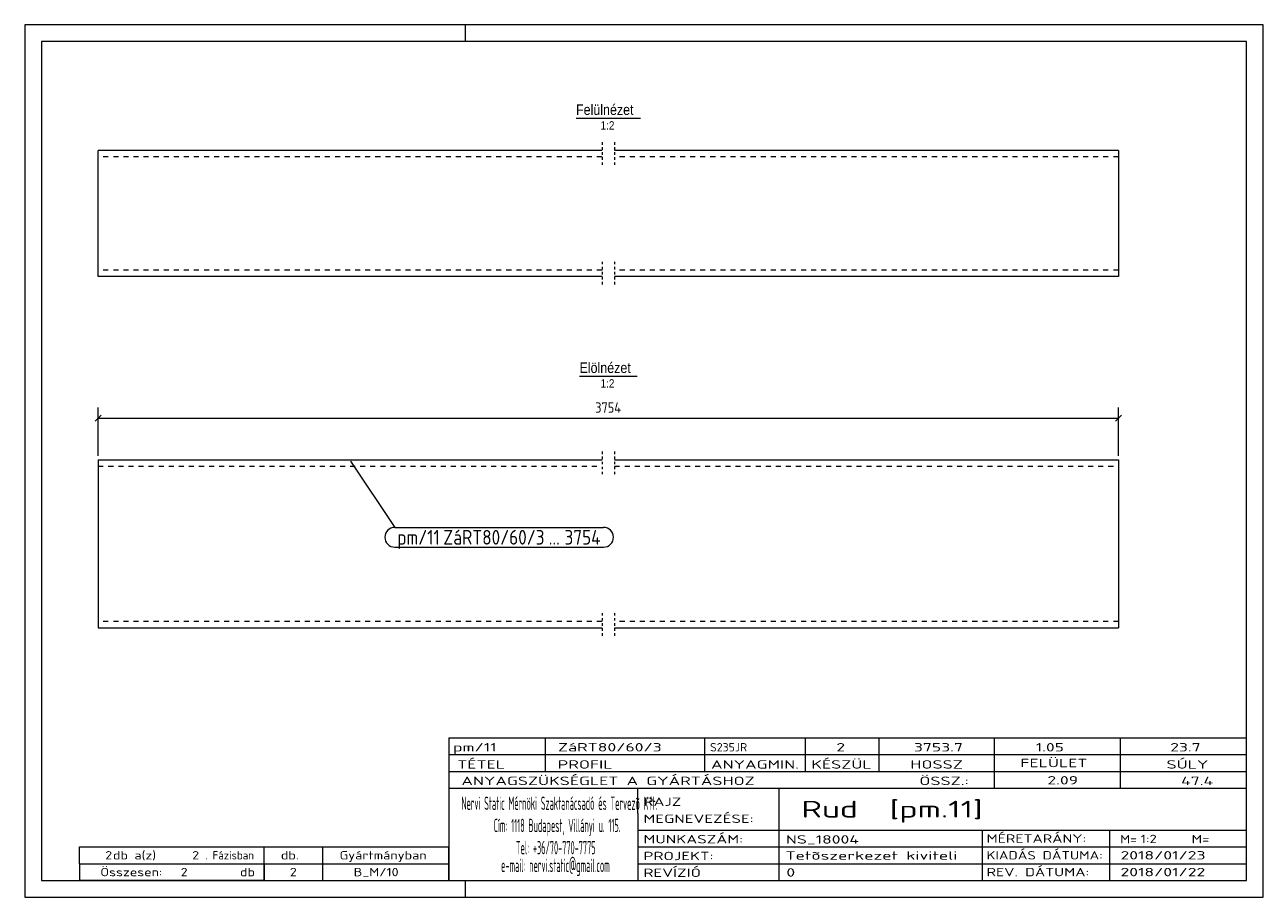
# Model space of a CAD drawing. Header units: millimetres. Extents: x 1 to 296, y 1 to 209.
import ezdxf

# ---------------------------------------------------------------- set-up
doc = ezdxf.new("R2010")
doc.units = ezdxf.units.MM
doc.header["$LTSCALE"] = 0.6
for name, pattern in [('XKITLINE00', [0]), ('XKITLINE01', [4, 1, -1, 1, -1]), ('XKITLINE02', [4, 2, -2])]:
    doc.linetypes.add(name, pattern=pattern)
for name, color, linetype, lineweight in [('DrawingSheet', 5, 'Continuous', 0), ('OtherObjectType', 1, 'Continuous', 0), ('Part', 2, 'Continuous', 0), ('PartMark', 3, 'Continuous', 0), ('Z-DIMENSIONS', 1, 'Continuous', 0)]:
    doc.layers.add(name, color=color, linetype=linetype, lineweight=lineweight)
doc.styles.add('ARIAL', font='ARIAL.TTF')
doc.styles.add('ISOCPEUR', font='ISOCPEUR.TTF')

msp = doc.modelspace()

# ---------------------------------------------------------------- linework, layer by layer
at = {"layer": 'DrawingSheet', "color": 2, "linetype": 'XKITLINE00', "lineweight": 0}
for p, q in [((296, 209), (1, 209)), ((1, 209), (1, 1)), ((106, 205), (106, 209)), ((296, 1), (296, 209)), ((106, 1), (106, 5)), ((1, 1), (296, 1))]:
    msp.add_line(p, q, dxfattribs=at)
at = {"layer": 'DrawingSheet', "color": 3, "linetype": 'XKITLINE00', "lineweight": 0}
for p, q in [((292, 205), (5, 205)), ((5, 205), (5, 5)), ((292, 5), (292, 205)), ((5, 5), (292, 5))]:
    msp.add_line(p, q, dxfattribs=at)
at = {"layer": 'OtherObjectType', "color": 6, "linetype": 'XKITLINE00', "lineweight": 0}
for p, q in [((132.31, 186.75), (147.69, 186.75)), ((133.14, 125.24), (146.86, 125.24))]:
    msp.add_line(p, q, dxfattribs=at)
at = {"layer": 'OtherObjectType', "color": 7, "linetype": 'XKITLINE00', "lineweight": 0}
for p, q in [((102, 39), (292, 39)), ((102, 39), (102, 35)), ((102, 39), (292, 39)), ((125, 35), (125, 39)), ((163, 35), (163, 39)), ((187, 35), (187, 39)), ((204.5, 35), (204.5, 39)), ((232, 35), (232, 39)), ((262, 35), (262, 39)), ((292, 35), (292, 39)), ((102, 35), (292, 35)), ((102, 35), (102, 5)), ((102, 35), (292, 35)), ((125, 31), (125, 35)), ((163, 31), (163, 35)), ((187, 31), (187, 35)), ((204.5, 31), (204.5, 35)), ((232, 31), (232, 35)), ((262, 31), (262, 35)), ((292, 31), (292, 35)), ((102, 31), (292, 31)), ((232, 27), (232, 31)), ((262, 27), (262, 31)), ((292, 27), (292, 31)), ((102, 27), (292, 27)), ((147, 21), (147, 27)), ((180.7, 17), (180.7, 27)), ((292, 21), (292, 27)), ((147, 21), (147, 5)), ((292, 17), (292, 21)), ((147, 17), (292, 17)), ((180.7, 5), (180.7, 17)), ((229.16, 13), (229.16, 17)), ((259.5, 5), (259.5, 17)), ((292, 13), (292, 17)), ((14, 9), (14, 13)), ((14, 13), (58, 13)), ((14, 13), (58, 13)), ((58, 9), (58, 13)), ((58, 13), (102, 13)), ((58, 9), (58, 13)), ((72, 9), (72, 13)), ((102, 9), (102, 13)), ((147, 13), (292, 13)), ((229.16, 5), (229.16, 13)), ((292, 9), (292, 13)), ((14, 9), (58, 9)), ((14, 9), (14, 5)), ((14, 9), (58, 9)), ((58, 9), (58, 5)), ((58, 9), (102, 9)), ((58, 5), (58, 9)), ((72, 5), (72, 9)), ((102, 5), (102, 9)), ((147, 9), (292, 9)), ((292, 5), (292, 9)), ((58, 5), (14, 5)), ((58, 5), (102, 5)), ((102, 5), (292, 5)), ((139.5, 5), (292, 5))]:
    msp.add_line(p, q, dxfattribs=at)
at = {"layer": 'Part', "color": 2, "linetype": 'XKITLINE01', "lineweight": 0}
for p, q in [((138.5, 181), (138.5, 175.49)), ((141.51, 181), (141.51, 175.49)), ((138.5, 152.49), (138.5, 146.99)), ((141.51, 152.49), (141.51, 146.99)), ((138.5, 107.24), (138.5, 101.74)), ((141.51, 107.24), (141.51, 101.74)), ((138.5, 68.74), (138.5, 63.23)), ((141.51, 68.74), (141.51, 63.23))]:
    msp.add_line(p, q, dxfattribs=at)
at = {"layer": 'Part', "color": 2, "linetype": 'XKITLINE00', "lineweight": 0}
for p, q in [((18.5, 148.99), (18.5, 178.99)), ((138.5, 178.99), (18.5, 178.99)), ((261.5, 178.99), (141.5, 178.99)), ((261.5, 178.99), (261.5, 148.99)), ((138.5, 148.99), (18.5, 148.99)), ((261.5, 148.99), (141.5, 148.99)), ((18.5, 105.24), (18.5, 65.24)), ((18.5, 105.24), (138.5, 105.24)), ((141.5, 105.24), (261.5, 105.24)), ((261.5, 105.24), (261.5, 65.24)), ((18.5, 65.24), (138.5, 65.24)), ((141.5, 65.24), (261.5, 65.24))]:
    msp.add_line(p, q, dxfattribs=at)
at = {"layer": 'Part', "color": 7, "linetype": 'XKITLINE02', "lineweight": 0}
for p, q in [((138.5, 177.49), (18.5, 177.49)), ((261.5, 177.49), (141.5, 177.49)), ((138.5, 150.49), (18.5, 150.49)), ((261.5, 150.49), (141.5, 150.49)), ((18.5, 103.74), (138.5, 103.74)), ((141.5, 103.74), (261.5, 103.74)), ((138.5, 66.74), (18.5, 66.74)), ((261.5, 66.74), (141.5, 66.74))]:
    msp.add_line(p, q, dxfattribs=at)
at = {"layer": 'PartMark', "color": 7, "linetype": 'XKITLINE00', "lineweight": 0}
for p, q in [((78.62, 104.99), (89.12, 89.16)), ((89.12, 89.16), (138.89, 89.16)), ((89.12, 84.46), (138.89, 84.46))]:
    msp.add_line(p, q, dxfattribs=at)
for centre, start, end in [((89.12, 86.81), 90, 270), ((138.89, 86.81), 270, 90)]:
    msp.add_arc(centre, 2.35, start, end, dxfattribs=at)
at = {"layer": 'Z-DIMENSIONS', "color": 7, "linetype": 'XKITLINE00', "lineweight": 0}
for p, q in [((19.21, 115.95), (17.79, 114.53)), ((18.5, 106.24), (18.5, 117.74)), ((18.5, 115.24), (261.5, 115.24)), ((262.21, 115.95), (260.79, 114.53)), ((261.5, 106.24), (261.5, 117.74))]:
    msp.add_line(p, q, dxfattribs=at)
at = {"layer": 'Z-DIMENSIONS', "color": 3}
for p in [(18.5, 115.24), (261.5, 115.24)]:
    msp.add_point(p, dxfattribs=at)

# ---------------------------------------------------------------- texts
at = {"layer": 'OtherObjectType', "color": 6, "style": 'ARIAL', "width": 0.85}
for s, height, p in [('Felülnézet', 2.5, (132.31, 187.5)), ('1:2', 2, (138.15, 184)), ('Elölnézet', 2.5, (133.14, 125.99)), ('1:2', 2, (138.15, 122.49))]:
    msp.add_text(s, height=height, dxfattribs=at).set_placement(p)
at = {"layer": 'OtherObjectType', "color": 7, "style": 'ISOCPEUR'}
for s, height, width, p in [('pm/11', 2, 1.525501, (103, 35.76)), ('ZáRT80/60/3', 2, 1.525501, (128, 35.76)), ('S235JR', 2, 1.02, (164.22, 35.76)), ('2', 2, 1.525501, (194.32, 35.76)), ('3753.7', 2, 1.525501, (212.78, 35.76)), ('1.05', 2, 1.525501, (241.81, 35.76)), ('23.7', 2, 1.525501, (273.83, 35.76)), ('TÉTEL', 2, 1.525501, (104, 31.66)), ('PROFIL', 2, 1.525501, (127.96, 31.66)), ('ANYAGMIN.', 2, 1.525501, (164.47, 31.66)), ('KÉSZÜL', 2, 1.525501, (188.37, 31.66)), ('HOSSZ', 2, 1.525501, (211.96, 31.66)), ('FELÜLET', 2, 1.525501, (238.13, 32)), ('SÚLY', 2, 1.525501, (272.96, 31.66)), ('ANYAGSZÜKSÉGLET A GYÁRTÁSHOZ', 2, 1.525501, (105, 27.75)), ('ÖSSZ.:', 2, 1.525501, (214.1, 27.75)), ('2.09', 2, 1.525501, (244.59, 27.88)), ('47.4', 2, 1.525501, (276.44, 27.75)), ('Nervi Static Mérnöki\xa0Szaktanácsadó\xa0és\xa0Tervezõ Kft.', 3.1765, 0.403093, (105, 21.82)), ('RAJZ', 2, 1.445, (148.38, 22.78)), ('Rud  [pm.11]', 4, 1.474651, (186, 20)), ('MEGNEVEZÉSE:', 2, 1.445, (148.38, 18.72)), ('Cím:\xa01118 Budapest, Villányi u. 115.', 3.1765, 0.403093, (112.69, 16.53)), ('MUNKASZÁM:', 2, 1.445, (148.38, 13.84)), ('NS_18004', 2, 1.525501, (182.28, 13.78)), ('MÉRETARÁNY:', 2, 1.36, (230.1, 14)), ('M=', 2, 1.211571, (261.91, 13.84)), ('1:2', 2, 1.275, (266.79, 13.9)), ('M=', 2, 1.275, (278.95, 13.87)), ('2', 2, 1.211571, (20.14, 10)), ('db a(z)', 2, 1.211571, (22, 10)), ('2', 2, 1.211571, (40.86, 10)), ('. Fázisban', 2, 0.935, (44, 10)), ('db.', 2, 1.211571, (62, 10)), ('Gyártmányban', 2, 1.211571, (76, 10)), ('Tel:\xa0+36/70-770-7775', 3.1765, 0.403093, (117.97, 11.24)), ('PROJEKT:', 2, 1.445, (148.38, 9.84)), ('Tetõszerkezet kiviteli ', 2, 1.525501, (182.2, 9.94)), ('KIADÁS DÁTUMA:', 2, 1.275, (230.1, 10)), ('2018/01/23', 2, 1.525501, (262, 10)), ('e-mail:\xa0nervi.static@gmail.com', 3.1765, 0.403093, (114.45, 7)), ('Összesen:            db', 2, 1.211571, (19, 6)), ('2', 2, 1.211571, (38.14, 6)), ('2', 2, 1.211571, (64.14, 6)), ('B_M/10', 2, 1.211571, (79.35, 6)), ('REVÍZIÓ', 2, 1.445, (148.38, 5.84)), ('0', 2, 1.525501, (182.41, 5.92)), ('REV. DÁTUMA:', 2, 1.36, (230.1, 6)), ('2018/01/22', 2, 1.525501, (262, 6))]:
    msp.add_text(s, height=height, dxfattribs=dict(at, width=width)).set_placement(p)
at = {"layer": 'PartMark', "color": 3, "style": 'ISOCPEUR', "width": 0.85}
for s, p in [('pm/11', (89.72, 85.06)), ('ZáRT80/60/3', (100.7, 85.06)), ('3754', (129.57, 85.06)), ('...', (125.81, 85.06))]:
    msp.add_text(s, height=3.5, dxfattribs=at).set_placement(p)
at = {"layer": 'Z-DIMENSIONS', "color": 3, "style": 'ISOCPEUR', "width": 0.85}
msp.add_text('3754', height=2.5, dxfattribs=at).set_placement((136.88, 116.49))

doc.saveas('drawing.dxf')
